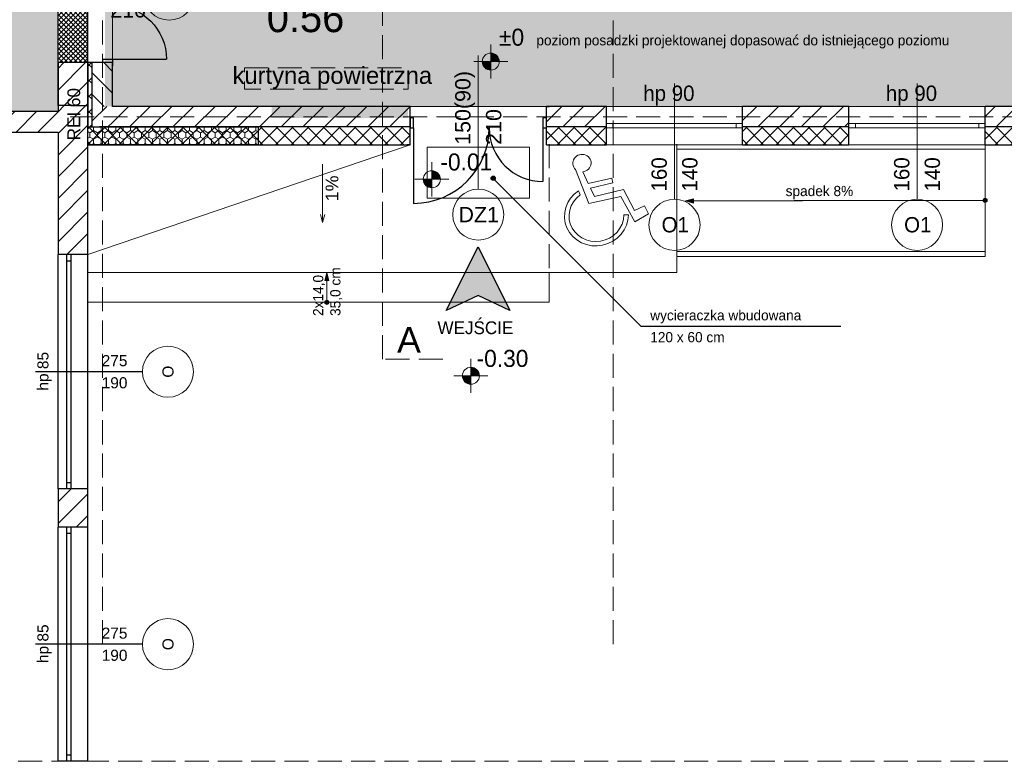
# Model space of a CAD drawing. Header units: millimetres. Extents: x -40063 to 512011, y 350190 to 687060.
# Tile 44 of 256: x 177640 to 189209, y 410790 to 419499. Entities that reach past the tile are written whole.
import ezdxf
from ezdxf.enums import TextEntityAlignment as Align

# ---------------------------------------------------------------- set-up
doc = ezdxf.new("R2010")
doc.units = ezdxf.units.MM
doc.linetypes.add('Krawędzie ukryte', pattern=[391.222223, 282.222223, -109])
doc.layers.get('0').update_dxf_attribs({"color": 8})
for name, color, linetype in [('2D - Ogólne', 8, 'Continuous'), ('Elementy Modelu - Strefy', 8, 'Continuous'), ('Konstrukcja - Stropy', 8, 'Continuous'), ('Konstrukcja - Ściany zew', 8, 'Continuous'), ('Opisy - Teksty', 8, 'Continuous'), ('Sciany', 8, 'Continuous'), ('Wnętrze - Umeblowanie', 8, 'Continuous'), ('Wymiarowanie - Poziomy', 8, 'Continuous')]:
    doc.layers.add(name, color=color, linetype=linetype)
doc.styles.add('GENERATED_STYLE_1', font='arial.ttf')
doc.styles.add('GENERATED_STYLE_2', font='txt')
doc.styles.add('GENERATED_STYLE_3', font='txt')
doc.styles.add('GENERATED_STYLE_4', font='txt')
doc.styles.get("Standard").update_dxf_attribs({"font": 'arial.ttf'})
pattern_1 = [(45, (2007650.3, -1666877.53), (-127.279217, 127.279217), [])]
pattern_2 = [(225, (2007650.3, -1666877.53), (-127.279217, 127.279217), [])]
pattern_3 = [(45, (2007650.3, -1666877.53), (-91.923878, 91.923878), []), (135, (2007650.3, -1666877.53), (91.923878, 91.923878), [])]
pattern_4 = [(135, (2007650.3, -1666877.53), (127.279217, 127.279217), [])]

# ---------------------------------------------------------------- blocks, each defined once
blk = doc.blocks.new('korytarz_0.56_128', base_point=(4455803, -2143521))
at = {"layer": 'Elementy Modelu - Strefy', "linetype": 'Continuous', "lineweight": 0}
for points in [[(4453486, -2144569), (4465546, -2144569), (4465546, -2140104), (4463422, -2140104), (4463422, -2141939), (4453486, -2141939)], [(4453486, -2144569), (4453486, -2141939), (4453396, -2141939), (4453396, -2144569)], [(4456956, -2144569), (4455356, -2144569), (4455356, -2144704), (4456956, -2144704)]]:
    blk.add_hatch(color=255, dxfattribs=at).paths.add_polyline_path(points)
at = {"linetype": 'Continuous', "lineweight": 0, "flags": 1}
for tag in ['ROOM_NAME', 'ROOM_NUMBER', 'ROOM_AREA', 'ROOM_PERIM', 'ROOM_WALLS_SURF', 'ROOM_DOORS_SURF', 'ROOM_WINDS_SURF', 'ROOM_BASELEV', 'ROOM_HEIGHT', 'ROOM_NET_AREA', 'ROOM_REDUCED_AREA', 'ROOM_CALC_AREA', 'ROOM_VOLUME']:
    blk.add_attdef(tag, text='', height=200, dxfattribs=at).set_placement((4455803, -2143578), align=Align.BOTTOM_LEFT)
at = {"layer": 'Elementy Modelu - Strefy', "color": 1, "lineweight": 13, "insert": (4455297, -2143346), "char_height": 350, "attachment_point": 1, "style": 'GENERATED_STYLE_2'}
blk.add_mtext('{0.56}', dxfattribs=at)
blk = doc.blocks.new('Ściana_503', base_point=(4447626, -2144869))
at = {"layer": 'Konstrukcja - Ściany zew', "linetype": 'Continuous'}
h = blk.add_hatch(dxfattribs=at)
h.set_pattern_fill('Bloczki_ceramiczne', style=0, pattern_type=2)
h.set_pattern_definition(pattern_1)
h.paths.add_polyline_path([(4447626, -2144869), (4452846, -2144869), (4452846, -2144629), (4447626, -2144629)])
at = {"layer": 'Konstrukcja - Ściany zew', "color": 7, "linetype": 'Continuous', "flags": 128}
for points in [[(4452846, -2144629), (4447626, -2144629)], [(4447626, -2144869), (4452846, -2144869)]]:
    blk.add_lwpolyline(points, dxfattribs=at)
blk = doc.blocks.new('Okno 16_29')
at = {"layer": 'Konstrukcja - Ściany zew', "color": 7, "linetype": 'Continuous', "lineweight": 13}
for p, q in [((-800, 200), (800, 200)), ((-725, 0), (-800, 0)), ((-800, 0), (-800, -10)), ((-725, -50), (-725, 0)), ((725, 0), (-725, 0)), ((800, 0), (725, 0)), ((725, 0), (725, -50)), ((800, 0), (800, -10)), ((-800, -10), (-800, -50)), ((-800, -50), (-725, -50)), ((-725, -50), (725, -50)), ((725, -50), (800, -50)), ((800, -10), (800, -50)), ((-800, -250), (800, -250))]:
    blk.add_line(p, q, dxfattribs=at)
blk = doc.blocks.new('Znacznik O 16_133')
at = {"layer": 'Konstrukcja - Ściany zew', "color": 7, "linetype": 'Continuous', "lineweight": 13}
blk.add_line((0, 640), (0, -718), dxfattribs=at)
for start, end in [(0, 180), (180, 0)]:
    blk.add_arc((0, 940), 300, start, end, dxfattribs=at)
at = {"layer": 'Konstrukcja - Ściany zew', "color": 7, "lineweight": 13, "char_height": 180, "attachment_point": 7, "style": 'GENERATED_STYLE_2'}
for s, insert, rotation in [('{O1}', (152, 1031), 180), ('{140}', (-272, 548), 270), ('{160}', (88, 548), 270), ('{hp 90}', (367, -461), 180)]:
    blk.add_mtext(s, dxfattribs=dict(at, insert=insert, rotation=rotation))
blk = doc.blocks.new('Znacznik O 16_134')
at = {"layer": 'Konstrukcja - Ściany zew', "color": 7, "linetype": 'Continuous', "lineweight": 13}
blk.add_line((0, 640), (0, -718), dxfattribs=at)
for start, end in [(0, 180), (180, 0)]:
    blk.add_arc((0, 940), 300, start, end, dxfattribs=at)
at = {"layer": 'Konstrukcja - Ściany zew', "color": 7, "lineweight": 13, "char_height": 180, "attachment_point": 7, "style": 'GENERATED_STYLE_2'}
for s, insert, rotation in [('{O1}', (152, 1031), 180), ('{140}', (-272, 548), 270), ('{160}', (88, 548), 270), ('{hp 90}', (367, -461), 180)]:
    blk.add_mtext(s, dxfattribs=dict(at, insert=insert, rotation=rotation))
blk = doc.blocks.new('Drzwi podwójne_ asymetryczne 16')
at = {"layer": 'Konstrukcja - Ściany zew', "color": 7, "linetype": 'Continuous'}
for p, q in [((760, 0), (760, 888)), ((-760, 0), (-760, 632)), ((-800, 200), (-837, 200)), ((-800, 200), (-800, 0)), ((800, 200), (800, 0)), ((800, 200), (837, 200)), ((-760, 0), (-800, 0)), ((-800, 0), (-800, -115)), ((-800, 0), (-800, -10)), ((-760, -115), (-760, 0)), ((800, 0), (760, 0)), ((760, 0), (760, -115)), ((800, -115), (800, 0)), ((800, 0), (800, -10)), ((-800, -10), (-800, -115)), ((-800, -115), (-760, -115)), ((-800, -115), (-800, -250)), ((760, -115), (800, -115)), ((800, -10), (800, -115)), ((800, -115), (800, -250)), ((-800, -250), (-837, -250)), ((800, -250), (837, -250))]:
    blk.add_line(p, q, dxfattribs=at)
for centre, radius, start, end in [((760, 0), 888, 90, 180), ((-760, 0), 632, 0, 90)]:
    blk.add_arc(centre, radius, start, end, dxfattribs=at)
blk = doc.blocks.new('Znacznik Wym 16_15')
at = {"layer": 'Konstrukcja - Ściany zew', "color": 7, "linetype": 'Continuous', "lineweight": 13}
blk.add_line((0, 520), (0, -1050), dxfattribs=at)
for start, end in [(0, 180), (180, 0)]:
    blk.add_arc((0, 820), 300, start, end, dxfattribs=at)
at = {"layer": 'Konstrukcja - Ściany zew', "color": 7, "lineweight": 13, "char_height": 180, "attachment_point": 7, "style": 'GENERATED_STYLE_1'}
for s, insert, rotation in [('{DZ1}', (233, 910), 180), ('{210}', (-273, 0), 270), ('{150(90)}', (38, 0), 270)]:
    blk.add_mtext(s, dxfattribs=dict(at, insert=insert, rotation=rotation))
blk = doc.blocks.new('Ściana_512', base_point=(4465786, -2144569))
at = {"layer": 'Konstrukcja - Ściany zew', "linetype": 'Continuous'}
h = blk.add_hatch(dxfattribs=at)
h.set_pattern_fill('Bloczki_ceramiczne', style=0, pattern_type=2)
h.set_pattern_definition(pattern_2)
h.paths.add_polyline_path([(4453486, -2144569), (4453331, -2144809), (4453486, -2144809)])
h = blk.add_hatch(dxfattribs=at)
h.set_pattern_fill('Bloczki_ceramiczne', style=0, pattern_type=2)
h.set_pattern_definition(pattern_2)
h.paths.add_polyline_path([(4456982, -2144569), (4453486, -2144569), (4453486, -2144809), (4456982, -2144809), (4456982, -2144704)])
h = blk.add_hatch(dxfattribs=at)
h.set_pattern_fill('Bloczki_ceramiczne', style=0, pattern_type=2)
h.set_pattern_definition(pattern_2)
h.paths.add_polyline_path([(4458582, -2144569), (4458582, -2144704), (4458582, -2144809), (4459287, -2144809), (4459287, -2144769), (4459287, -2144569)])
h = blk.add_hatch(dxfattribs=at)
h.set_pattern_fill('Bloczki_ceramiczne', style=0, pattern_type=2)
h.set_pattern_definition(pattern_2)
h.paths.add_polyline_path([(4460887, -2144569), (4460887, -2144769), (4460887, -2144809), (4462137, -2144809), (4462137, -2144769), (4462137, -2144569)])
h = blk.add_hatch(dxfattribs=at)
h.set_pattern_fill('Bloczki_ceramiczne', style=0, pattern_type=2)
h.set_pattern_definition(pattern_2)
h.paths.add_polyline_path([(4463737, -2144569), (4463737, -2144769), (4463737, -2144809), (4465546, -2144809), (4465786, -2144569)])
h = blk.add_hatch(dxfattribs=at)
h.set_pattern_fill('Bloczki_betonowe', style=0, pattern_type=2)
h.set_pattern_definition(pattern_3)
h.paths.add_polyline_path([(4453246, -2145019), (4456982, -2145019), (4456982, -2144819), (4456982, -2144809), (4453331, -2144809), (4453246, -2144941)])
h = blk.add_hatch(dxfattribs=at)
h.set_pattern_fill('Bloczki_betonowe', style=0, pattern_type=2)
h.set_pattern_definition(pattern_3)
h.paths.add_polyline_path([(4458582, -2144819), (4458582, -2145019), (4459287, -2145019), (4459287, -2144819), (4459287, -2144809), (4458582, -2144809)])
h = blk.add_hatch(dxfattribs=at)
h.set_pattern_fill('Bloczki_betonowe', style=0, pattern_type=2)
h.set_pattern_definition(pattern_3)
h.paths.add_polyline_path([(4460887, -2144819), (4460887, -2145019), (4462137, -2145019), (4462137, -2144819), (4462137, -2144809), (4460887, -2144809)])
h = blk.add_hatch(dxfattribs=at)
h.set_pattern_fill('Bloczki_betonowe', style=0, pattern_type=2)
h.set_pattern_definition(pattern_3)
h.paths.add_polyline_path([(4463737, -2144819), (4463737, -2145019), (4465336, -2145019), (4465546, -2144809), (4463737, -2144809)])
h = blk.add_hatch(dxfattribs=at)
h.set_pattern_fill('Bloczki_betonowe', style=0, pattern_type=2)
h.set_pattern_definition(pattern_3)
h.paths.add_polyline_path([(4453196, -2145019), (4453246, -2145019), (4453246, -2144941)])
at = {"layer": 'Konstrukcja - Ściany zew', "color": 7, "linetype": 'Continuous'}
for p, q in [((4456982, -2144569), (4456945, -2144569)), ((4456982, -2144704), (4456982, -2144569)), ((4458582, -2144569), (4458619, -2144569)), ((4458582, -2144704), (4458582, -2144569)), ((4459287, -2144769), (4459287, -2144569)), ((4460887, -2144769), (4460887, -2144569)), ((4462137, -2144769), (4462137, -2144569)), ((4463737, -2144769), (4463737, -2144569)), ((4456982, -2144809), (4456982, -2144704)), ((4458582, -2144809), (4458582, -2144704)), ((4456982, -2144809), (4453331, -2144809)), ((4456982, -2144819), (4456982, -2144809)), ((4456982, -2145019), (4456982, -2144819)), ((4456982, -2145019), (4456982, -2144819)), ((4459287, -2144809), (4458582, -2144809)), ((4458582, -2144819), (4458582, -2144809)), ((4458582, -2145019), (4458582, -2144819)), ((4458582, -2145019), (4458582, -2144819)), ((4459287, -2144809), (4459287, -2144769)), ((4459287, -2144819), (4459287, -2144809)), ((4459287, -2145019), (4459287, -2144819)), ((4460887, -2144809), (4460887, -2144769)), ((4462137, -2144809), (4460887, -2144809)), ((4460887, -2144819), (4460887, -2144809)), ((4460887, -2145019), (4460887, -2144819)), ((4462137, -2144809), (4462137, -2144769)), ((4462137, -2144819), (4462137, -2144809)), ((4462137, -2145019), (4462137, -2144819)), ((4463737, -2144809), (4463737, -2144769)), ((4465546, -2144809), (4463737, -2144809)), ((4463737, -2144819), (4463737, -2144809)), ((4463737, -2145019), (4463737, -2144819)), ((4456982, -2145019), (4456945, -2145019)), ((4458582, -2145019), (4458619, -2145019))]:
    blk.add_line(p, q, dxfattribs=at)
at = {"layer": 'Konstrukcja - Ściany zew', "color": 7, "linetype": 'Continuous', "flags": 128}
for points in [[(4456982, -2144569), (4453486, -2144569)], [(4459287, -2144569), (4458582, -2144569)], [(4462137, -2144569), (4460887, -2144569)], [(4465546, -2144569), (4463737, -2144569)], [(4453196, -2145019), (4456982, -2145019)], [(4458582, -2145019), (4459287, -2145019)], [(4460887, -2145019), (4462137, -2145019)], [(4463737, -2145019), (4465336, -2145019)]]:
    blk.add_lwpolyline(points, dxfattribs=at)
at = {"layer": 'Konstrukcja - Ściany zew', "color": 7, "lineweight": 13, "rotation": 180}
for name, p in [('Znacznik Wym 16_15', (4457782, -2145019)), ('Znacznik O 16_134', (4460087, -2145019)), ('Znacznik O 16_133', (4462937, -2145019))]:
    blk.add_blockref(name, p, dxfattribs=at)
at = {"layer": 'Konstrukcja - Ściany zew', "color": 7, "linetype": 'Continuous', "zscale": 1000, "rotation": 180}
blk.add_blockref('Drzwi podwójne_ asymetryczne 16', (4457782, -2144819), dxfattribs=at)
at = {"layer": 'Konstrukcja - Ściany zew', "color": 7, "linetype": 'Continuous', "lineweight": 13, "zscale": 1000, "rotation": 180}
for p in [(4460087, -2144819), (4462937, -2144819)]:
    blk.add_blockref('Okno 16_29', p, dxfattribs=at)
blk = doc.blocks.new('Okno 16_18')
at = {"layer": 'Konstrukcja - Ściany zew', "color": 7, "linetype": 'Continuous'}
for p, q in [((-1375, 200), (1375, 200)), ((-1300, 0), (-1375, 0)), ((-1375, 0), (-1375, -50)), ((-1300, -50), (-1300, 0)), ((1300, 0), (-1300, 0)), ((1375, 0), (1300, 0)), ((1300, 0), (1300, -50)), ((1375, 0), (1375, -50)), ((-1375, -50), (-1300, -50)), ((-1300, -50), (1300, -50)), ((1300, -50), (1375, -50)), ((-1375, -150), (1375, -150))]:
    blk.add_line(p, q, dxfattribs=at)
blk = doc.blocks.new('Znacznik O 16_135')
at = {"layer": 'Konstrukcja - Ściany zew', "color": 7, "linetype": 'Continuous'}
blk.add_line((0, -990), (0, 268), dxfattribs=at)
at = {"layer": 'Konstrukcja - Ściany zew', "color": 7, "linetype": 'Continuous', "lineweight": 13}
for start, end in [(0, 180), (180, 0)]:
    blk.add_arc((0, -1290), 300, start, end, dxfattribs=at)
at = {"layer": 'Konstrukcja - Ściany zew', "color": 7, "char_height": 130, "attachment_point": 7, "style": 'GENERATED_STYLE_1'}
for s, insert in [('{hp 85}', (-222, 75)), ('{O}', (-70, -1357))]:
    blk.add_mtext(s, dxfattribs=dict(at, insert=insert))
at = {"layer": 'Konstrukcja - Ściany zew', "color": 7, "char_height": 130, "attachment_point": 7, "rotation": 270, "style": 'GENERATED_STYLE_1'}
for s, insert in [('{190}', (-197, -511)), ('{275}', (63, -511))]:
    blk.add_mtext(s, dxfattribs=dict(at, insert=insert))
blk = doc.blocks.new('Znacznik O 16_136')
at = {"layer": 'Konstrukcja - Ściany zew', "color": 7, "linetype": 'Continuous'}
blk.add_line((0, -990), (0, 268), dxfattribs=at)
at = {"layer": 'Konstrukcja - Ściany zew', "color": 7, "linetype": 'Continuous', "lineweight": 13}
for start, end in [(0, 180), (180, 0)]:
    blk.add_arc((0, -1290), 300, start, end, dxfattribs=at)
at = {"layer": 'Konstrukcja - Ściany zew', "color": 7, "char_height": 130, "attachment_point": 7, "style": 'GENERATED_STYLE_1'}
for s, insert in [('{hp 85}', (-222, 75)), ('{O}', (-70, -1357))]:
    blk.add_mtext(s, dxfattribs=dict(at, insert=insert))
at = {"layer": 'Konstrukcja - Ściany zew', "color": 7, "char_height": 130, "attachment_point": 7, "rotation": 270, "style": 'GENERATED_STYLE_1'}
for s, insert in [('{190}', (-197, -511)), ('{275}', (63, -511))]:
    blk.add_mtext(s, dxfattribs=dict(at, insert=insert))
blk = doc.blocks.new('Prosty otwór okienny')
at = {"layer": 'Konstrukcja - Ściany zew', "color": 7, "linetype": 'Continuous'}
for p, q in [((-1052, 0), (-1052, 200)), ((-1052, 200), (1052, 200)), ((1052, 0), (1052, 200)), ((-1052, 0), (-1052, -150)), ((1052, 0), (1052, -150)), ((-1052, -150), (1052, -150))]:
    blk.add_line(p, q, dxfattribs=at)
blk = doc.blocks.new('Ściana_521', base_point=(4452846, -2152201))
at = {"layer": 'Konstrukcja - Ściany zew', "linetype": 'Continuous'}
h = blk.add_hatch(dxfattribs=at)
h.set_pattern_fill('Bloczki_ceramiczne', style=0, pattern_type=2)
h.set_pattern_definition(pattern_1)
h.paths.add_polyline_path([(4452846, -2144559), (4452846, -2146309), (4452946, -2146309), (4452996, -2146309), (4453196, -2146309), (4453196, -2144559)])
h = blk.add_hatch(dxfattribs=at)
h.set_pattern_fill('Bloczki_ceramiczne', style=0, pattern_type=2)
h.set_pattern_definition(pattern_1)
h.paths.add_polyline_path([(4452846, -2149509), (4452946, -2149509), (4452996, -2149509), (4453196, -2149509), (4453196, -2149059), (4452996, -2149059), (4452946, -2149059), (4452846, -2149059)])
at = {"layer": 'Konstrukcja - Ściany zew', "color": 7, "linetype": 'Continuous'}
for p, q in [((4452946, -2146309), (4452846, -2146309)), ((4452996, -2146309), (4452946, -2146309)), ((4453196, -2146309), (4452996, -2146309)), ((4452946, -2149059), (4452846, -2149059)), ((4452996, -2149059), (4452946, -2149059)), ((4453196, -2149059), (4452996, -2149059)), ((4452946, -2149509), (4452846, -2149509)), ((4452996, -2149509), (4452946, -2149509)), ((4453196, -2149509), (4452996, -2149509)), ((4452946, -2152259), (4452846, -2152259)), ((4452996, -2152259), (4452946, -2152259)), ((4453196, -2152259), (4452996, -2152259))]:
    blk.add_line(p, q, dxfattribs=at)
at = {"layer": 'Konstrukcja - Ściany zew', "color": 7, "linetype": 'Continuous', "flags": 128}
for points in [[(4452846, -2144559), (4452846, -2144629)], [(4453196, -2146309), (4453196, -2144559)], [(4452846, -2144869), (4452846, -2146309)], [(4452846, -2149059), (4452846, -2149509)], [(4453196, -2149509), (4453196, -2149059)]]:
    blk.add_lwpolyline(points, dxfattribs=at)
at = {"layer": 'Konstrukcja - Ściany zew', "color": 7, "linetype": 'Continuous', "xscale": -1, "zscale": 1000, "rotation": 270}
for name, p in [('Prosty otwór okienny', (4452996, -2143507)), ('Okno 16_18', (4452996, -2147684)), ('Okno 16_18', (4452996, -2150884))]:
    blk.add_blockref(name, p, dxfattribs=at)
at = {"layer": 'Konstrukcja - Ściany zew', "color": 7, "rotation": 90}
for name, p in [('Znacznik O 16_136', (4452846, -2147684)), ('Znacznik O 16_135', (4452846, -2150884))]:
    blk.add_blockref(name, p, dxfattribs=at)
blk = doc.blocks.new('Drzwi podwójne_ asymetryczne 16_2')
at = {"layer": 'Konstrukcja - Ściany zew', "color": 7, "linetype": 'Continuous'}
for p, q in [((760, 0), (760, 888)), ((-760, 0), (-760, 632)), ((-800, 0), (-837, 0)), ((-760, 0), (-800, 0)), ((-800, 0), (-800, -115)), ((-800, 0), (-800, -115)), ((-760, -115), (-760, 0)), ((800, 0), (760, 0)), ((760, 0), (760, -115)), ((800, -115), (800, 0)), ((800, 0), (800, -115)), ((800, 0), (837, 0)), ((-800, -115), (-760, -115)), ((-800, -115), (-800, -240)), ((760, -115), (800, -115)), ((800, -115), (800, -240)), ((-800, -290), (-837, -290)), ((-800, -240), (-800, -290)), ((800, -240), (800, -290)), ((800, -290), (837, -290))]:
    blk.add_line(p, q, dxfattribs=at)
for centre, radius, start, end in [((760, 0), 888, 90, 180), ((-760, 0), 632, 0, 90)]:
    blk.add_arc(centre, radius, start, end, dxfattribs=at)
blk = doc.blocks.new('Znacznik Wym 16_21')
at = {"layer": 'Konstrukcja - Ściany zew', "color": 7, "linetype": 'Continuous', "lineweight": 13}
blk.add_line((0, -654), (0, 600), dxfattribs=at)
for start, end in [(0, 180), (180, 0)]:
    blk.add_arc((0, -954), 300, start, end, dxfattribs=at)
at = {"layer": 'Konstrukcja - Ściany zew', "color": 7, "lineweight": 13, "char_height": 180, "attachment_point": 7, "rotation": 270, "style": 'GENERATED_STYLE_1'}
for s, insert in [('{150(90)}', (38, 175)), ('{210}', (-273, -263))]:
    blk.add_mtext(s, dxfattribs=dict(at, insert=insert))
at = {"layer": 'Konstrukcja - Ściany zew', "color": 7, "lineweight": 13, "insert": (-157, -1044), "char_height": 180, "attachment_point": 7, "style": 'GENERATED_STYLE_1'}
blk.add_mtext('{D4}', dxfattribs=at)
blk = doc.blocks.new('Ściana_528', base_point=(4453486, -2144569))
at = {"layer": 'Konstrukcja - Ściany zew', "linetype": 'Continuous'}
h = blk.add_hatch(dxfattribs=at)
h.set_pattern_fill('Bloczki_betonowe', style=0, pattern_type=2)
h.set_pattern_definition(pattern_3)
h.paths.add_polyline_path([(4453246, -2141359), (4453196, -2141359), (4453196, -2142454), (4453246, -2142454)])
h = blk.add_hatch(dxfattribs=at)
h.set_pattern_fill('Bloczki_ceramiczne', style=0, pattern_type=2)
h.set_pattern_definition(pattern_4)
h.paths.add_polyline_path([(4453486, -2141359), (4453246, -2141359), (4453246, -2142454), (4453371, -2142454), (4453486, -2142454)])
h = blk.add_hatch(dxfattribs=at)
h.set_pattern_fill('Bloczki_betonowe', style=0, pattern_type=2)
h.set_pattern_definition(pattern_3)
h.paths.add_polyline_path([(4453196, -2144809), (4453246, -2144809), (4453246, -2144054), (4453196, -2144054)])
h = blk.add_hatch(dxfattribs=at)
h.set_pattern_fill('Bloczki_ceramiczne', style=0, pattern_type=2)
h.set_pattern_definition(pattern_4)
h.paths.add_polyline_path([(4453246, -2144054), (4453246, -2144569), (4453486, -2144569), (4453486, -2144054), (4453371, -2144054)])
h = blk.add_hatch(dxfattribs=at)
h.set_pattern_fill('Bloczki_ceramiczne', style=0, pattern_type=2)
h.set_pattern_definition(pattern_2)
h.paths.add_polyline_path([(4453246, -2144569), (4453246, -2144809), (4453331, -2144809), (4453486, -2144569)])
h = blk.add_hatch(dxfattribs=at)
h.set_pattern_fill('Bloczki_betonowe', style=0, pattern_type=2)
h.set_pattern_definition(pattern_3)
h.paths.add_polyline_path([(4453196, -2144809), (4453196, -2145019), (4453246, -2144941), (4453246, -2144809)])
h = blk.add_hatch(dxfattribs=at)
h.set_pattern_fill('Bloczki_betonowe', style=0, pattern_type=2)
h.set_pattern_definition(pattern_3)
h.paths.add_polyline_path([(4453246, -2144809), (4453246, -2144941), (4453331, -2144809)])
at = {"layer": 'Konstrukcja - Ściany zew', "color": 7, "linetype": 'Continuous'}
for p, q in [((4453246, -2142454), (4453246, -2141359)), ((4453196, -2142454), (4453196, -2142417)), ((4453246, -2142454), (4453196, -2142454)), ((4453371, -2142454), (4453246, -2142454)), ((4453486, -2142454), (4453371, -2142454)), ((4453486, -2142454), (4453486, -2142417)), ((4453196, -2144054), (4453196, -2144091)), ((4453246, -2144054), (4453196, -2144054)), ((4453246, -2144809), (4453246, -2144054)), ((4453371, -2144054), (4453246, -2144054)), ((4453486, -2144054), (4453371, -2144054)), ((4453486, -2144054), (4453486, -2144091)), ((4453246, -2144809), (4453331, -2144809))]:
    blk.add_line(p, q, dxfattribs=at)
at = {"layer": 'Konstrukcja - Ściany zew', "color": 7, "linetype": 'Continuous', "flags": 128}
for points in [[(4453196, -2141359), (4453196, -2142454)], [(4453486, -2141699), (4453486, -2141359)], [(4453486, -2142454), (4453486, -2141939)], [(4453196, -2144054), (4453196, -2144809)], [(4453486, -2144569), (4453486, -2144054)], [(4453196, -2145019), (4453196, -2144809)]]:
    blk.add_lwpolyline(points, dxfattribs=at)
at = {"layer": 'Konstrukcja - Ściany zew', "color": 7, "linetype": 'Continuous', "xscale": -1, "zscale": 1000, "rotation": 270}
blk.add_blockref('Drzwi podwójne_ asymetryczne 16_2', (4453486, -2143254), dxfattribs=at)
at = {"layer": 'Konstrukcja - Ściany zew', "color": 7, "lineweight": 13, "rotation": 90}
blk.add_blockref('Znacznik Wym 16_21', (4453196, -2143254), dxfattribs=at)
blk = doc.blocks.new('Ściana_537', base_point=(4452846, -2144559))
at = {"layer": 'Konstrukcja - Ściany zew', "linetype": 'Continuous'}
h = blk.add_hatch(dxfattribs=at)
h.set_pattern_fill('Bloczki_ceramiczne', style=0, pattern_type=2)
h.set_pattern_definition(pattern_1)
h.paths.add_polyline_path([(4453196, -2144559), (4453196, -2144054), (4452846, -2144054), (4452846, -2144559)])
at = {"layer": 'Konstrukcja - Ściany zew', "color": 7, "linetype": 'Continuous', "flags": 128}
for points in [[(4452846, -2144054), (4452846, -2144559)], [(4453196, -2144559), (4453196, -2144054)]]:
    blk.add_lwpolyline(points, dxfattribs=at)
blk = doc.blocks.new('Znak osoby niepełnospr 16')
at = {"layer": 'Wnętrze - Umeblowanie', "color": 7, "linetype": 'Continuous', "lineweight": 13}
for p, q in [((-82, 694), (-101, 692)), ((-64, 694), (-82, 694)), ((-183, 604), (-184, 587)), ((-184, 587), (-181, 569)), ((-180, 622), (-183, 604)), ((-173, 638), (-180, 622)), ((-163, 653), (-173, 638)), ((-150, 667), (-163, 653)), ((-135, 678), (-150, 667)), ((-119, 686), (-135, 678)), ((-101, 692), (-119, 686)), ((-45, 690), (-64, 694)), ((-28, 683), (-45, 690)), ((-12, 674), (-28, 683)), ((2, 662), (-12, 674)), ((14, 648), (2, 662)), ((22, 632), (14, 648)), ((28, 615), (22, 632)), ((26, 562), (30, 580)), ((31, 598), (28, 615)), ((30, 580), (31, 598)), ((-181, 569), (-175, 552)), ((-175, 552), (-166, 536)), ((-166, 536), (-106, 110)), ((-91, 489), (-90, 491)), ((-59, 341), (-91, 489)), ((-90, 491), (-72, 491)), ((-72, 491), (-53, 493)), ((-53, 493), (-35, 499)), ((-35, 499), (-18, 507)), ((-18, 507), (-4, 518)), ((-4, 518), (9, 531)), ((9, 531), (19, 546)), ((19, 546), (26, 562)), ((-248, 259), (-300, 222)), ((-190, 286), (-248, 259)), ((-233, 207), (-183, 233)), ((-183, 233), (-190, 286)), ((223, 340), (-59, 341)), ((-24, 178), (-46, 283)), ((-46, 283), (223, 282)), ((223, 282), (223, 340)), ((-381, 128), (-407, 72)), ((-344, 178), (-381, 128)), ((-300, 222), (-344, 178)), ((-343, 86), (-314, 132)), ((-314, 132), (-277, 173)), ((-277, 173), (-233, 207)), ((327, 177), (-24, 178)), ((397, -91), (327, 177)), ((-423, 13), (-428, -48)), ((-407, 72), (-423, 13)), ((-373, -18), (-363, 35)), ((-363, 35), (-343, 86)), ((-106, 110), (277, 108)), ((277, 108), (371, -220)), ((-428, -48), (-422, -108)), ((-422, -108), (-406, -167)), ((-373, -72), (-373, -18)), ((-363, -125), (-373, -72)), ((262, -113), (245, -165)), ((315, -125), (262, -113)), ((522, -65), (397, -91)), ((549, -169), (522, -65)), ((-406, -167), (-379, -223)), ((-379, -223), (-342, -273)), ((-344, -176), (-363, -125)), ((-315, -223), (-344, -176)), ((-278, -264), (-315, -223)), ((218, -212), (183, -255)), ((245, -165), (218, -212)), ((266, -237), (295, -183)), ((295, -183), (315, -125)), ((371, -220), (549, -169)), ((-342, -273), (-297, -316)), ((-297, -316), (-245, -352)), ((-234, -298), (-278, -264)), ((-184, -324), (-234, -298)), ((-130, -342), (-184, -324)), ((-74, -350), (-130, -342)), ((39, -339), (-17, -349)), ((92, -319), (39, -339)), ((140, -291), (92, -319)), ((125, -360), (179, -327)), ((183, -255), (140, -291)), ((179, -327), (226, -285)), ((226, -285), (266, -237)), ((-245, -352), (-187, -378)), ((-187, -378), (-125, -395)), ((-125, -395), (-61, -402)), ((-17, -349), (-74, -350)), ((-61, -402), (4, -398)), ((4, -398), (66, -384)), ((66, -384), (125, -360))]:
    blk.add_line(p, q, dxfattribs=at)
blk = doc.blocks.new('Linia_106', base_point=(4453366, -2150884))
at = {"layer": '2D - Ogólne', "color": 7, "linetype": 'Krawędzie ukryte', "lineweight": 13}
blk.add_line((4453366, -2150884), (4453366, -2128775), dxfattribs=at)
blk = doc.blocks.new('Linia_107', base_point=(4459366, -2150884))
at = {"layer": '2D - Ogólne', "color": 5, "linetype": 'Krawędzie ukryte', "lineweight": 13}
blk.add_line((4459366, -2150884), (4459366, -2128775), dxfattribs=at)
blk = doc.blocks.new('Linia_113', base_point=(4452988, -2144689))
at = {"layer": '2D - Ogólne', "color": 7, "linetype": 'Krawędzie ukryte', "lineweight": 13}
blk.add_line((4452988, -2144689), (4474652, -2144689), dxfattribs=at)
blk = doc.blocks.new('Linia_114', base_point=(4455954, -2145930))
at = {"layer": 'Konstrukcja - Ściany zew', "color": 7, "linetype": 'Continuous', "lineweight": 13}
for q in [(4455954, -2145247), (4455929, -2145837), (4455979, -2145837)]:
    blk.add_line((4455954, -2145930), q, dxfattribs=at)
blk = doc.blocks.new('Linia_115', base_point=(4459693, -2147147))
at = {"layer": '2D - Ogólne', "linetype": 'Continuous'}
blk.add_hatch(color=7, dxfattribs=at).paths.add_polyline_path([(4457982, -2145411), (4457980, -2145402), (4457974, -2145393), (4457966, -2145388), (4457957, -2145386), (4457947, -2145388), (4457939, -2145393), (4457934, -2145402), (4457932, -2145411), (4457934, -2145421), (4457939, -2145429), (4457947, -2145434), (4457957, -2145436), (4457966, -2145434), (4457974, -2145429), (4457980, -2145421)])
at = {"layer": '2D - Ogólne', "color": 7, "linetype": 'Continuous'}
blk.add_line((4459693, -2147147), (4457974, -2145429), dxfattribs=at)
blk.add_circle((4457957, -2145411), 25, dxfattribs=at)
blk = doc.blocks.new('Linia_116', base_point=(4463737, -2145672))
at = {"layer": 'Konstrukcja - Ściany zew', "linetype": 'Continuous', "lineweight": 13}
blk.add_hatch(color=7, dxfattribs=at).paths.add_polyline_path([(4463762, -2145672), (4463760, -2145662), (4463754, -2145654), (4463746, -2145648), (4463737, -2145647), (4463727, -2145648), (4463719, -2145654), (4463714, -2145662), (4463712, -2145672), (4463714, -2145681), (4463719, -2145689), (4463727, -2145695), (4463737, -2145697), (4463746, -2145695), (4463754, -2145689), (4463760, -2145681)])
at = {"layer": 'Konstrukcja - Ściany zew', "color": 7, "linetype": 'Continuous', "lineweight": 13}
blk.add_line((4463712, -2145672), (4461492, -2145672), dxfattribs=at)
blk.add_circle((4463737, -2145672), 25, dxfattribs=at)
blk = doc.blocks.new('Linia_117', base_point=(4461592, -2145679))
at = {"layer": 'Konstrukcja - Ściany zew', "linetype": 'Continuous', "lineweight": 13}
blk.add_hatch(color=7, dxfattribs=at).paths.add_polyline_path([(4460216, -2145679), (4460310, -2145704), (4460310, -2145654)])
at = {"layer": 'Konstrukcja - Ściany zew', "color": 7, "linetype": 'Continuous', "lineweight": 13}
for p, q in [((4460216, -2145679), (4460310, -2145654)), ((4460216, -2145679), (4460310, -2145704)), ((4460310, -2145654), (4460310, -2145704)), ((4461592, -2145679), (4460310, -2145679))]:
    blk.add_line(p, q, dxfattribs=at)
blk = doc.blocks.new('Linia_118', base_point=(4456003, -2146747))
at = {"layer": 'Konstrukcja - Ściany zew', "linetype": 'Continuous', "lineweight": 13}
blk.add_hatch(color=7, dxfattribs=at).paths.add_polyline_path([(4456003, -2146519), (4455978, -2146612), (4456028, -2146612)])
at = {"layer": 'Konstrukcja - Ściany zew', "color": 7, "linetype": 'Continuous', "lineweight": 13}
for p, q in [((4456003, -2146519), (4455978, -2146612)), ((4456003, -2146519), (4456028, -2146612)), ((4456028, -2146612), (4455978, -2146612)), ((4456003, -2146747), (4456003, -2146612))]:
    blk.add_line(p, q, dxfattribs=at)
blk = doc.blocks.new('Linia_119', base_point=(4456003, -2146869))
at = {"layer": 'Konstrukcja - Ściany zew', "linetype": 'Continuous', "lineweight": 13}
blk.add_hatch(color=7, dxfattribs=at).paths.add_polyline_path([(4456028, -2146869), (4456026, -2146859), (4456021, -2146851), (4456012, -2146846), (4456003, -2146844), (4455993, -2146846), (4455985, -2146851), (4455980, -2146859), (4455978, -2146869), (4455980, -2146879), (4455985, -2146887), (4455993, -2146892), (4456003, -2146894), (4456012, -2146892), (4456021, -2146887), (4456026, -2146879)])
at = {"layer": 'Konstrukcja - Ściany zew', "color": 7, "linetype": 'Continuous', "lineweight": 13}
blk.add_line((4456003, -2146844), (4456003, -2146747), dxfattribs=at)
blk.add_circle((4456003, -2146869), 25, dxfattribs=at)
blk = doc.blocks.new('Koty wysokościowe_17', base_point=(4457929, -2144042))
at = {"layer": 'Wymiarowanie - Poziomy', "linetype": 'Continuous', "lineweight": 13}
for points in [[(4457929, -2144042), (4458029, -2144042), (4458021, -2144004), (4457999, -2143972), (4457967, -2143950), (4457929, -2143942)], [(4457929, -2144042), (4457829, -2144042), (4457836, -2144081), (4457858, -2144113), (4457890, -2144135), (4457929, -2144142)]]:
    blk.add_hatch(color=7, dxfattribs=at).paths.add_polyline_path(points)
at = {"layer": 'Wymiarowanie - Poziomy', "color": 7, "linetype": 'Continuous', "lineweight": 13}
for p, q in [((4457929, -2144242), (4457929, -2143842)), ((4457729, -2144042), (4458129, -2144042))]:
    blk.add_line(p, q, dxfattribs=at)
blk.add_circle((4457929, -2144042), 100, dxfattribs=at)
at = {"layer": 'Wymiarowanie - Poziomy', "color": 7, "insert": (4458026, -2143858), "char_height": 200, "attachment_point": 7, "style": 'GENERATED_STYLE_3'}
blk.add_mtext('{±0}', dxfattribs=at)
blk = doc.blocks.new('Koty wysokościowe_18', base_point=(4457236, -2145424))
at = {"layer": 'Wymiarowanie - Poziomy', "linetype": 'Continuous', "lineweight": 13}
for points in [[(4457236, -2145424), (4457336, -2145424), (4457329, -2145386), (4457307, -2145354), (4457275, -2145332), (4457236, -2145324)], [(4457236, -2145424), (4457136, -2145424), (4457144, -2145463), (4457166, -2145495), (4457198, -2145517), (4457236, -2145524)]]:
    blk.add_hatch(color=7, dxfattribs=at).paths.add_polyline_path(points)
at = {"layer": 'Wymiarowanie - Poziomy', "color": 7, "linetype": 'Continuous', "lineweight": 13}
for p, q in [((4457236, -2145624), (4457236, -2145224)), ((4457036, -2145424), (4457436, -2145424))]:
    blk.add_line(p, q, dxfattribs=at)
blk.add_circle((4457236, -2145424), 100, dxfattribs=at)
at = {"layer": 'Wymiarowanie - Poziomy', "color": 7, "insert": (4457336, -2145323), "char_height": 200, "attachment_point": 7, "style": 'GENERATED_STYLE_2'}
blk.add_mtext('{-0.01}', dxfattribs=at)
blk = doc.blocks.new('Koty wysokościowe_19', base_point=(4457695, -2147731))
at = {"layer": 'Wymiarowanie - Poziomy', "linetype": 'Continuous', "lineweight": 13}
for points in [[(4457695, -2147731), (4457795, -2147731), (4457787, -2147693), (4457765, -2147661), (4457733, -2147639), (4457695, -2147631)], [(4457695, -2147731), (4457595, -2147731), (4457602, -2147770), (4457624, -2147802), (4457656, -2147824), (4457695, -2147831)]]:
    blk.add_hatch(color=1, dxfattribs=at).paths.add_polyline_path(points)
at = {"layer": 'Wymiarowanie - Poziomy', "color": 1, "linetype": 'Continuous', "lineweight": 13}
for p, q in [((4457695, -2147931), (4457695, -2147531)), ((4457495, -2147731), (4457895, -2147731))]:
    blk.add_line(p, q, dxfattribs=at)
blk.add_circle((4457695, -2147731), 100, dxfattribs=at)
at = {"layer": 'Wymiarowanie - Poziomy', "insert": (4457762, -2147630), "char_height": 200, "attachment_point": 7, "style": 'GENERATED_STYLE_2'}
blk.add_mtext('{-0.30}', dxfattribs=at)

msp = doc.modelspace()

# ---------------------------------------------------------------- hatches: boundary and pattern name
at = {"layer": 'Konstrukcja - Ściany zew', "linetype": 'Continuous', "lineweight": 0}
msp.add_hatch(color=46, dxfattribs=at).paths.add_polyline_path([(172072.3447, 424809.96512), (178092.34417, 424809.96512), (178092.34417, 421229.96512), (178092.34417, 418419.96512), (172872.3447, 418419.96512), (172872.3447, 418599.96512), (172072.3447, 418599.96512)])
at = {"layer": 'Konstrukcja - Ściany zew', "linetype": 'Continuous', "lineweight": 13}
h = msp.add_hatch(dxfattribs=at)
h.set_pattern_fill('Siatka_5x5_ukośna_kopia', color=3, style=0, pattern_type=2)
h.set_pattern_definition([(45, (-2267103.366, 896171.493), (-28.28427125, 28.28427125), []), (135, (-2267103.366, 896171.493), (28.28427125, 28.28427125), [])])
h.paths.add_polyline_path([(178092.34417, 420593.16047), (178442.34417, 420593.16047), (178442.34417, 418994.96512), (178092.34417, 418994.96512)])
h = msp.add_hatch(dxfattribs=at)
h.set_pattern_fill('Siatka_sześciokątna_kopia', color=12, style=0, pattern_type=2)
h.set_pattern_definition([(90, (-2267103.37, 896171.49), (-86.6025404, 0), [50, -100]), (90, (-2267146.67, 896246.49), (-86.6025404, 0), [50, -100]), (150, (-2267103.37, 896221.49), (43.3012702, 75), [50, -100]), (150, (-2267189.97, 896221.49), (43.3012702, 75), [50, -100]), (210, (-2267103.37, 896171.49), (-43.3012702, 75), [50, -100]), (210, (-2267189.97, 896171.49), (-43.3012702, 75), [50, -100])])
h.paths.add_polyline_path([(178442.34417, 418239.96512), (180440.99509, 418239.96512), (180440.99509, 418029.96512), (178442.34417, 418029.96512)])
msp.add_hatch(color=12, dxfattribs=at).paths.add_polyline_path([(182650.70212, 416083.12032), (183025.30601, 416832.3281), (183399.9099, 416083.12032), (183025.30601, 416258.99069)])

# ---------------------------------------------------------------- linework, layer by layer
at = {"color": 5, "linetype": 'Krawędzie ukryte', "lineweight": 13, "flags": 128}
msp.add_lwpolyline([(180280.26644, 418934.14071), (182206.36253, 418934.14071), (182206.36253, 418681.9656), (180280.26644, 418681.9656)], close=True, dxfattribs=at)
at = {"layer": '2D - Ogólne', "color": 102, "linetype": 'Krawędzie ukryte', "lineweight": 13}
for p, q in [((181901.85057, 415513.8919), (181901.85057, 431009.04446)), ((182612.62365, 415513.8919), (181901.85057, 415513.8919))]:
    msp.add_line(p, q, dxfattribs=at)
at = {"layer": 'Elementy Modelu - Strefy', "color": 255, "linetype": 'Continuous', "lineweight": 0, "flags": 128}
msp.add_lwpolyline([(178732.34417, 418479.96512), (190792.6962, 418479.96512), (190792.6962, 422944.72018), (188667.86332, 422944.72018), (188667.86332, 421109.96512), (178732.34417, 421109.96512)], close=True, dxfattribs=at)
at = {"layer": 'Konstrukcja - Stropy', "linetype": 'Continuous'}
msp.add_line((184939.3189, 415901.72735), (187286.35975, 415901.72735), dxfattribs=at)
at = {"layer": 'Konstrukcja - Stropy', "color": 12, "linetype": 'Continuous', "lineweight": 13, "flags": 128}
msp.add_lwpolyline([(183628.25741, 418002.58197), (182428.25741, 418002.58197), (182428.25741, 417402.58197), (183628.25741, 417402.58197)], close=True, dxfattribs=at)
at = {"layer": 'Konstrukcja - Ściany zew', "linetype": 'Continuous'}
msp.add_line((178442.34417, 418994.96512), (178092.34417, 418994.96512), dxfattribs=at)
at = {"layer": 'Konstrukcja - Ściany zew', "color": 254, "linetype": 'Continuous', "lineweight": 5}
msp.add_line((178442.34417, 416739.96512), (182228.62203, 418029.96512), dxfattribs=at)
at = {"layer": 'Konstrukcja - Ściany zew', "color": 1, "linetype": 'Continuous', "lineweight": 13}
for p, q in [((188982.9804, 417977.4991), (185362.9804, 417977.4991)), ((188982.9804, 418037.4991), (188982.9804, 417977.4991)), ((185362.9804, 416777.4991), (188982.9804, 416777.4991)), ((185362.9804, 416717.4991), (188982.9804, 416717.4991)), ((183862.9804, 416529.96512), (183862.9804, 416179.96512))]:
    msp.add_line(p, q, dxfattribs=at)
at = {"layer": 'Konstrukcja - Ściany zew', "color": 6, "linetype": 'Krawędzie ukryte', "lineweight": 15, "flags": 128}
msp.add_lwpolyline([(170817.15794, 435378.03637), (200798.04652, 435378.03637), (200798.04652, 410789.96512), (170817.15794, 410789.96512)], close=True, dxfattribs=at)
at = {"layer": 'Konstrukcja - Ściany zew', "color": 3, "linetype": 'Krawędzie ukryte', "lineweight": 13, "flags": 128}
msp.add_lwpolyline([(178092.34417, 420593.16047), (178442.34417, 420593.16047), (178442.34417, 418994.96512), (178092.34417, 418994.96512)], close=True, dxfattribs=at)
at = {"layer": 'Konstrukcja - Ściany zew', "linetype": 'Continuous', "flags": 128}
for points in [[(178442.34417, 418239.96512), (180440.99509, 418239.96512), (180440.99509, 418029.96512), (178442.34417, 418029.96512)], [(182650.70212, 416083.12032), (183025.30601, 416832.3281), (183399.9099, 416083.12032), (183025.30601, 416258.99069)]]:
    msp.add_lwpolyline(points, close=True, dxfattribs=at)
at = {"layer": 'Sciany', "color": 21, "linetype": 'Krawędzie ukryte', "lineweight": 0}
msp.add_line((183862.9804, 418037.4991), (183862.9804, 416537.4991), dxfattribs=at)
at = {"layer": 'Sciany', "color": 1, "linetype": 'Continuous', "lineweight": 13}
for p, q in [((185362.9804, 418037.4991), (185362.9804, 416529.96512)), ((188982.9804, 418037.4991), (188982.9804, 416717.4991)), ((185362.9804, 416529.96512), (178442.34417, 416529.96512)), ((183862.9804, 416179.96512), (178442.34417, 416179.96512))]:
    msp.add_line(p, q, dxfattribs=at)

# ---------------------------------------------------------------- block references
at = {"layer": '2D - Ogólne', "color": 7, "linetype": 'Krawędzie ukryte', "lineweight": 13}
for name, p in [('Linia_106', (178612.34417, 412164.96512)), ('Linia_113', (178234.25399, 418359.96512))]:
    msp.add_blockref(name, p, dxfattribs=at)
at = {"layer": '2D - Ogólne', "color": 5, "linetype": 'Krawędzie ukryte', "lineweight": 13}
msp.add_blockref('Linia_107', (184612.34417, 412164.96512), dxfattribs=at)
at = {"layer": '2D - Ogólne', "color": 7, "linetype": 'Continuous'}
msp.add_blockref('Linia_115', (184939.3189, 415901.72735), dxfattribs=at)
at = {"layer": 'Elementy Modelu - Strefy', "color": 1, "linetype": 'Continuous', "lineweight": 13}
msp.add_blockref('korytarz_0.56_128', (181048.86844, 419527.92062), dxfattribs=at)
at = {"layer": 'Konstrukcja - Ściany zew', "color": 7}
for name, p in [('Ściana_521', (178092.34417, 410848.21843)), ('Ściana_528', (178732.34417, 418479.96512)), ('Ściana_512', (191032.6962, 418479.96512)), ('Ściana_537', (178092.34417, 418489.96512)), ('Ściana_503', (172872.3447, 418179.96512))]:
    msp.add_blockref(name, p, dxfattribs=at)
at = {"layer": 'Konstrukcja - Ściany zew', "color": 7, "linetype": 'Continuous', "lineweight": 13}
for name, p in [('Linia_114', (181199.91368, 417118.64315)), ('Linia_116', (188982.9804, 417377.4991)), ('Linia_117', (186837.92547, 417369.96512)), ('Linia_118', (181249.18321, 416302.17775)), ('Linia_119', (181249.18321, 416179.96512))]:
    msp.add_blockref(name, p, dxfattribs=at)
at = {"layer": 'Wnętrze - Umeblowanie', "color": 7, "linetype": 'Continuous', "lineweight": 13, "zscale": 1000, "rotation": 13.24252137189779}
msp.add_blockref('Znak osoby niepełnospr 16', (184456.39568, 417256.1673), dxfattribs=at)
at = {"layer": 'Wymiarowanie - Poziomy', "color": 7, "lineweight": 13}
for name, p in [('Koty wysokościowe_17', (183174.91435, 419006.70907)), ('Koty wysokościowe_18', (182482.6317, 417624.59422))]:
    msp.add_blockref(name, p, dxfattribs=at)
at = {"layer": 'Wymiarowanie - Poziomy', "color": 1, "lineweight": 13}
msp.add_blockref('Koty wysokościowe_19', (182941.00962, 415317.68782), dxfattribs=at)

# ---------------------------------------------------------------- texts
at = {"layer": 'Opisy - Teksty', "linetype": 'Continuous', "char_height": 120, "attachment_point": 1, "style": 'GENERATED_STYLE_4'}
for s, insert in [('{poziom posadzki projektowanej dopasować do istniejącego poziomu}', (183710.9116, 419317.63713)), ('{spadek 8%}', (186640.00186, 417547.51497))]:
    msp.add_mtext(s, dxfattribs=dict(at, insert=insert))
at = {"layer": 'Opisy - Teksty', "color": 1, "linetype": 'Continuous', "lineweight": 13, "insert": (180140.84403, 418945.56895), "char_height": 200, "attachment_point": 1, "style": 'GENERATED_STYLE_1'}
msp.add_mtext('{kurtyna powietrzna}', dxfattribs=at)
at = {"layer": 'Opisy - Teksty', "color": 12, "linetype": 'Continuous', "lineweight": 13, "insert": (178200.89789, 418083.41762), "char_height": 150, "attachment_point": 1, "rotation": 90, "style": 'GENERATED_STYLE_3'}
msp.add_mtext('{REI 60}', dxfattribs=at)
at = {"layer": 'Opisy - Teksty', "color": 1, "linetype": 'Continuous', "lineweight": 13, "insert": (181234.19939, 417366.61198), "char_height": 150, "attachment_point": 1, "rotation": 90, "style": 'GENERATED_STYLE_1'}
msp.add_mtext('{1%}', dxfattribs=at)
at = {"layer": 'Opisy - Teksty', "linetype": 'Continuous', "insert": (181086.82879, 416019.91896), "char_height": 120, "attachment_point": 1, "rotation": 90, "line_spacing_factor": 1.010864, "style": 'GENERATED_STYLE_4'}
msp.add_mtext('{2x14,0\\P35,0 cm}', dxfattribs=at)
at = {"layer": 'Opisy - Teksty', "linetype": 'Continuous', "attachment_point": 1}
for s, insert, char_height, line_spacing_factor, style in [('{wycieraczka wbudowana\\P120 x 60 cm}', (185048.66735, 416088.01278), 120, 1.285703, 'GENERATED_STYLE_4'), ('{ \\PWEJŚCIE}', (182548.87011, 416215.2384), 150, 1.035231, 'GENERATED_STYLE_3')]:
    msp.add_mtext(s, dxfattribs=dict(at, insert=insert, char_height=char_height, line_spacing_factor=line_spacing_factor, style=style))
at = {"layer": 'Opisy - Teksty', "color": 102, "linetype": 'Continuous', "lineweight": 13, "insert": (182074.39314, 415889.44166), "char_height": 300, "attachment_point": 1, "style": 'GENERATED_STYLE_1'}
msp.add_mtext('{A}', dxfattribs=at)

doc.saveas('drawing.dxf')
